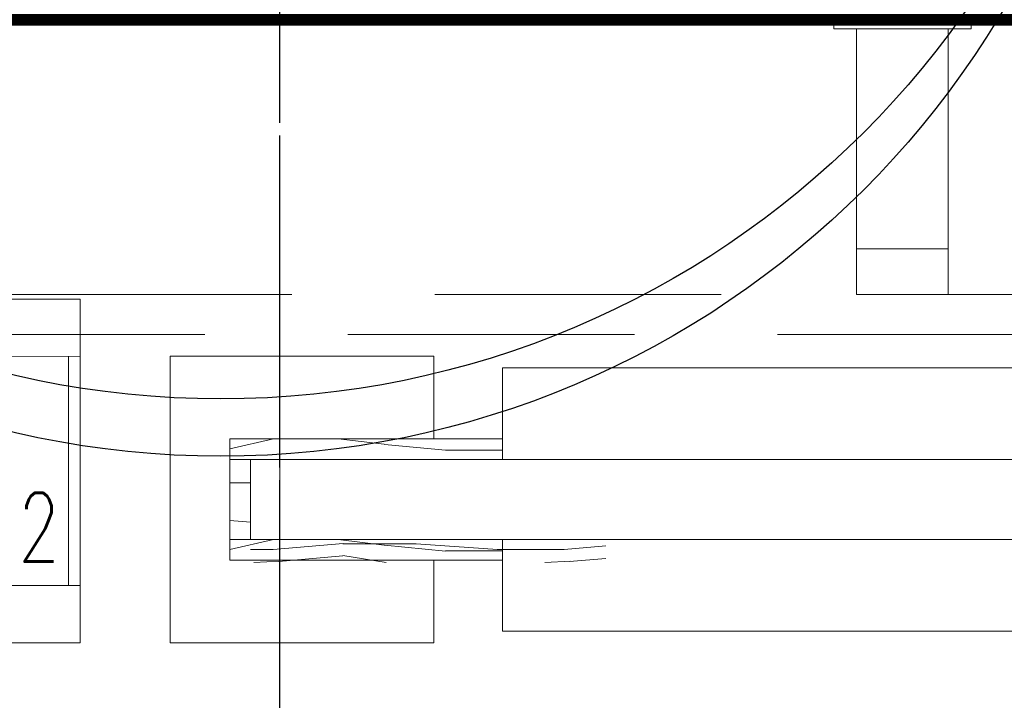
# Model space of a CAD drawing. Header units: millimetres. Extents: x 7483 to 13091, y 8111 to 13871.
# Tile 188 of 256: x 10193 to 10278, y 9161 to 9220. Entities that reach past the tile are written whole.
import ezdxf

# ---------------------------------------------------------------- set-up
doc = ezdxf.new("R2010")
doc.units = ezdxf.units.MM
for name, pattern in [('ACAD_ISO04W100', [30, 24, -3, 0, -3]), ('DASHED2', [0.375, 0.25, -0.125]), ('DGN_STYLE_2', [30.2, 18.12, -12.08]), ('KRESKAKROPKA2', [12.7, 6.35, -3.175, 0, -3.175])]:
    doc.linetypes.add(name, pattern=pattern)
doc.layers.add('a___wymiary', color=7, linetype='Continuous', lineweight=5, true_color=0x000000)
doc.layers.add('wymiary', color=7, linetype='Continuous', lineweight=5, true_color=0xb2b2b2)
for name, color, linetype, lineweight in [('A_zaluzje', 7, 'Continuous', 15), ('CZ-GR', 236, 'Continuous', 30), ('CZ-SR', 106, 'Continuous', 13), ('drzwi', 30, 'Continuous', 20), ('MEBLE PKN', 150, 'Continuous', 20), ('OSI', 64, 'KRESKAKROPKA2', 0)]:
    doc.layers.add(name, color=color, linetype=linetype, lineweight=lineweight)
doc.layers.add('AS_Siatki', color=72, linetype='Continuous')
doc.layers.add('konstrukcja poglądowo', color=7, linetype='Continuous', lineweight=5, true_color=0xb2b2b2, plot=False)
doc.layers.add('Powierzchnie', color=21, linetype='DGN_STYLE_2', lineweight=15, plot=False)
doc.styles.add('Arial', font='arial.ttf')
doc.styles.add('JACEK_07', font='simplex.shx', dxfattribs={"width": 0.7})
doc.dimstyles.new('wymiary agp1', dxfattribs={"dimtxt": 16, "dimasz": 5, "dimexe": 30, "dimexo": 60, "dimgap": 1.8, "dimtad": 1, "dimdec": 3, "dimrnd": 0.5, "dimdsep": 46, "dimtxsty": 'Arial', "dimblk": 'znacznik', "dimcen": 1.5, "dimse1": 1, "dimse2": 1, "dimclrd": 256, "dimazin": 0, "dimtfac": 1, "dimtdec": 3, "dimtmove": 1, "dimatfit": 3, "dimldrblk": 'znacznik', "dimfxl": 0, "dimlwd": -1, "dimarcsym": 0})

# ---------------------------------------------------------------- blocks, each defined once
blk = doc.blocks.new('gfhgfhhf')
at = {"layer": 'drzwi'}
blk.add_lwpolyline([(8209.944, 5156.151), (9892.067, 5156.151)], dxfattribs=at)
blk = doc.blocks.new('ghgfhgfhhaasdsd')
at = {"layer": 'A_zaluzje', "linetype": 'DASHED2', "ltscale": 100}
for p, q in [((-2252.385, 13066.37), (202.524, 13066.373)), ((202.524, 13062.873), (-2255.868, 13062.873))]:
    blk.add_line(p, q, dxfattribs=at)
for points in [[(-668.072, 13090.364), (-668.072, 13089.564), (-680.072, 13089.564), (-680.072, 13090.364), (-668.072, 13090.364)], [(-670.072, 13089.564), (-670.072, 13066.364), (-678.072, 13066.364)], [(-674.521, 13066.364), (-678.072, 13066.364), (-678.072, 13089.564)], [(-670.072, 13066.364), (-670.072, 13070.364), (-678.072, 13070.364), (-678.072, 13066.364), (-670.072, 13066.364), (-670.072, 13070.364)]]:
    blk.add_lwpolyline(points, dxfattribs=at)
blk = doc.blocks.new('*U1237')
h = blk.add_hatch()
h.set_pattern_fill('WOOD8', color=256, style=0)
h.set_pattern_definition([(349.6952, (13333.0222, 14240.3696), (152.4000244, -25.39986984), [2.839796, -281.140814]), (0, (13335.816, 14239.862), (25.4, 25.4), [2.794, -22.606]), (18.4349, (13338.61, 14239.8616), (50.800011, 25.3999594), [2.409647, -77.91219]), (172.875, (13340.8962, 14240.6236), (177.80000965, -25.39995636), [2.047824, -202.73353]), (174.8056, (13338.8642, 14240.8776), (254.00001702, -25.3998787), [2.80553, -277.746638]), (194.0362, (13336.07, 14241.1316), (-76.2000139, -25.3999507), [3.141802, -101.585065]), (9.4623, (13335.054, 14240.3696), (127.00001965, 25.3999527), [1.54503, -152.95715]), (353.6598, (13336.5782, 14240.6236), (-203.19998483, 25.4000401), [2.30007, -227.706707]), (185.7106, (13338.8642, 14240.3696), (-228.59998536, -25.4000334), [2.552675, -252.714176]), (168.6901, (13336.324, 14240.1156), (101.6000191, -25.3999399), [1.295146, -128.219937]), (354.8056, (13330.7362, 14240.1156), (-254.00001702, 25.3998787), [2.80553, -277.746638]), (348.6901, (13333.53, 14239.8616), (-101.6000191, 25.3999399), [2.590292, -126.92479]), (0, (13336.07, 14239.354), (25.4, 25.4), [3.048, -22.352]), (20.556, (13339.1182, 14239.3536), (127.00004685, 50.7998983), [2.170176, -214.847526]), (3.8141, (13341.1502, 14240.1156), (355.59998327, 25.40015555), [3.818458, -378.02726]), (354.8056, (13344.9602, 14240.3696), (-254.00001702, 25.3998787), [2.80553, -277.746638]), (0, (13347.754, 14240.116), (25.4, 25.4), [2.794, -22.606]), (5.1944, (13325.1482, 14240.1156), (254.00001702, 25.3998787), [2.80553, -277.746638]), (354.8056, (13327.9422, 14240.3696), (-254.00001702, 25.3998787), [2.80553, -277.746638]), (0, (13325.148, 14240.624), (25.4, 25.4), [1.524, -23.876]), (5.1944, (13326.6722, 14240.6236), (254.00001702, 25.3998787), [2.80553, -277.746638]), (0, (13329.466, 14240.878), (25.4, 25.4), [2.54, -22.86]), (10.3048, (13332.0062, 14240.8776), (-152.4000244, -25.39986984), [2.839796, -281.140814]), (5.1944, (13334.8002, 14241.3856), (254.00001702, 25.3998787), [2.80553, -277.746638]), (354.8056, (13337.5942, 14241.6396), (-254.00001702, 25.3998787), [2.80553, -277.746638]), (354.8056, (13340.3882, 14241.3856), (-254.00001702, 25.3998787), [2.80553, -277.746638]), (351.8699, (13343.1822, 14241.1316), (-152.3999943, 25.39998364), [3.592093, -176.01301]), (0, (13346.738, 14240.624), (25.4, 25.4), [3.81, -21.59]), (347.4712, (13345.7222, 14225.3836), (127.00000814, -25.3999899), [2.341753, -231.834665]), (354.2894, (13348.0082, 14224.8756), (-228.59998536, 25.4000334), [2.552675, -252.714176]), (8.1301, (13345.7222, 14225.3836), (152.3999943, 25.39998364), [1.79606, -177.809068]), (9.4623, (13347.5, 14225.6376), (127.00001965, 25.3999527), [3.090037, -151.412118]), (0, (13325.148, 14226.146), (25.4, 25.4), [3.048, -22.352]), (350.5377, (13328.196, 14226.1456), (-127.00001965, 25.3999527), [1.54503, -152.95715]), (201.8014, (13329.72, 14225.8916), (76.2000069, 25.3999977), [1.36784, -135.41535]), (192.9946, (13328.4502, 14225.3836), (228.6000195, 50.79993847), [3.388792, -335.489474]), (352.875, (13348.5162, 14225.3836), (-177.80000965, 25.39995636), [2.047824, -202.73353]), (7.125, (13348.5162, 14225.3836), (177.80000965, 25.39995636), [2.047824, -202.73353]), (0, (13325.148, 14225.638), (25.4, 25.4), [2.032, -23.368]), (194.0362, (13327.18, 14225.6376), (-76.2000139, -25.3999507), [2.094535, -102.632358]), (356.6335, (13330.7362, 14226.3996), (-406.39998278, 25.40027847), [4.325468, -428.220962]), (357.7094, (13335.0542, 14226.1456), (-609.60000328, 25.39989213), [6.35508, -629.152717]), (3.1798, (13341.4042, 14225.8916), (431.80001277, 25.39977248), [4.57906, -453.325967]), (9.4623, (13345.976, 14226.1456), (127.00001965, 25.3999527), [4.635068, -149.867112]), (10.3048, (13325.1482, 14223.8596), (-152.4000244, -25.39986984), [2.839796, -281.140814]), (15.9454, (13327.9422, 14224.3676), (-101.6000032, -25.3999972), [3.69829, -181.216503]), (0, (13331.498, 14225.384), (25.4, 25.4), [3.302, -22.098]), (351.8699, (13334.8002, 14225.3836), (-152.3999943, 25.39998364), [3.592093, -176.01301]), (3.5763, (13338.3562, 14224.8756), (381.00001662, 25.39976422), [4.071925, -403.121038]), (351.2538, (13342.4202, 14225.1296), (177.79998314, -25.4001066), [3.340837, -330.743992]), (345.9638, (13345.722, 14224.6216), (-76.2000139, 25.3999507), [3.141802, -101.585065]), (0, (13348.77, 14223.86), (25.4, 25.4), [1.778, -23.622]), (174.8056, (13330.7362, 14226.3996), (254.00001702, -25.3998787), [5.611038, -274.94113]), (355.2364, (13325.1482, 14227.9236), (-279.40002404, 25.39978493), [6.117133, -299.73938]), (0, (13331.244, 14227.416), (25.4, 25.4), [5.842, -19.558]), (4.0856, (13337.0862, 14227.4156), (330.20000378, 25.39990176), [7.13011, -349.375857]), (0, (13344.198, 14227.924), (25.4, 25.4), [6.35, -19.05]), (7.125, (13325.1482, 14222.5896), (177.80000965, 25.39995636), [6.143447, -198.637906]), (6.3402, (13331.2442, 14223.3516), (203.19998483, 25.4000401), [4.600143, -225.406636]), (357.5104, (13335.8162, 14223.8596), (-558.799986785, 25.40045378), [5.847512, -578.904405]), (353.4802, (13341.6582, 14223.6056), (-660.399994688, 76.19998794), [8.94786, -885.83902]), (3.0128, (13325.1482, 14239.0996), (457.2000003, 25.40010426), [4.83268, -478.43529]), (351.8699, (13329.9742, 14239.3536), (-152.3999943, 25.39998364), [5.388153, -174.216974]), (357.6141, (13335.3082, 14238.5916), (-584.200013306, 25.39956237), [6.101283, -604.027646]), (10.6197, (13341.4042, 14238.3376), (-279.39995948, -50.80020531), [4.134815, -409.347213]), (0, (13345.468, 14239.1), (25.4, 25.4), [5.08, -20.32]), (356.8202, (13325.1482, 14242.1476), (-431.80001277, 25.39977248), [4.57906, -453.325967]), (6.009, (13329.7202, 14241.8936), (-253.99999367, -25.39998266), [4.85267, -480.413644]), (6.7098, (13334.5462, 14242.4016), (-228.60002534, -25.39984458), [4.34777, -430.430178]), (354.2894, (13338.8642, 14242.9096), (-228.59998536, 25.4000334), [5.10535, -250.1615]), (347.9052, (13343.9442, 14242.4016), (-228.59996448, 50.80017103), [3.63672, -360.035932]), (9.4623, (13347.5, 14241.6396), (127.00001965, 25.3999527), [3.090037, -151.412118]), (3.8141, (13325.1482, 14237.3216), (355.59998327, 25.40015555), [3.818458, -378.02726]), (347.1957, (13328.9582, 14237.5756), (-330.19994531, 76.20018765), [5.730494, -567.319617]), (0, (13334.546, 14236.306), (25.4, 25.4), [6.35, -19.05]), (5.4403, (13340.8962, 14236.3056), (-279.40000793, -25.39983163), [5.35813, -530.455454]), (6.7098, (13346.2302, 14236.8136), (-228.60002534, -25.39984458), [4.34777, -430.430178]), (0, (13325.148, 14243.926), (25.4, 25.4), [4.318, -21.082]), (8.1301, (13329.4662, 14243.9256), (152.3999943, 25.39998364), [7.184212, -172.420915]), (357.6141, (13336.5782, 14244.9416), (-584.200013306, 25.39956237), [6.101283, -604.027646]), (354.4725, (13342.6742, 14244.6876), (533.400043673, -50.799628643), [7.91078, -783.167725]), (6.8428, (13325.1482, 14220.8116), (-431.799983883, -50.800203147), [6.395568, -633.1601]), (0, (13331.498, 14221.574), (25.4, 25.4), [7.112, -18.288]), (356.3478, (13338.6102, 14221.5736), (-787.400023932, 50.799677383), [11.962282, -1184.26715]), (0, (13325.148, 14229.702), (25.4, 25.4), [6.096, -19.304]), (4.7636, (13331.2442, 14229.7016), (279.40002404, 25.39978493), [6.117133, -299.73938]), (358.1524, (13337.3402, 14230.2096), (-762.000011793, 25.39985623), [7.87809, -779.931486]), (357.2737, (13345.2142, 14229.9556), (-508.00000749, 25.39989885), [5.340045, -528.664373]), (354.8056, (13325.1482, 14233.7656), (-254.00001702, 25.3998787), [5.611038, -274.94113]), (0, (13330.736, 14233.258), (25.4, 25.4), [8.128, -17.272]), (1.9092, (13338.8642, 14233.2576), (736.599975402, 25.400615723), [7.624242, -754.798973]), (3.5763, (13346.4842, 14233.5116), (381.00001662, 25.39976422), [4.071925, -403.121038])])
h.paths.add_polyline_path([(137, -7.2), (137, -9), (160.8, -9), (160.8, -7.2)])
h = blk.add_hatch()
h.set_pattern_fill('WOOD8', color=256, style=0)
h.set_pattern_definition([(349.6952, (13333.3222, 14240.5696), (152.4000244, -25.39986984), [2.839796, -281.140814]), (0, (13336.116, 14240.062), (25.4, 25.4), [2.794, -22.606]), (18.4349, (13338.91, 14240.0616), (50.800011, 25.3999594), [2.409647, -77.91219]), (172.875, (13341.1962, 14240.8236), (177.80000965, -25.39995636), [2.047824, -202.73353]), (174.8056, (13339.1642, 14241.0776), (254.00001702, -25.3998787), [2.80553, -277.746638]), (194.0362, (13336.37, 14241.3316), (-76.2000139, -25.3999507), [3.141802, -101.585065]), (9.4623, (13335.354, 14240.5696), (127.00001965, 25.3999527), [1.54503, -152.95715]), (353.6598, (13336.8782, 14240.8236), (-203.19998483, 25.4000401), [2.30007, -227.706707]), (185.7106, (13339.1642, 14240.5696), (-228.59998536, -25.4000334), [2.552675, -252.714176]), (168.6901, (13336.624, 14240.3156), (101.6000191, -25.3999399), [1.295146, -128.219937]), (354.8056, (13331.0362, 14240.3156), (-254.00001702, 25.3998787), [2.80553, -277.746638]), (348.6901, (13333.83, 14240.0616), (-101.6000191, 25.3999399), [2.590292, -126.92479]), (0, (13336.37, 14239.554), (25.4, 25.4), [3.048, -22.352]), (20.556, (13339.4182, 14239.5536), (127.00004685, 50.7998983), [2.170176, -214.847526]), (3.8141, (13341.4502, 14240.3156), (355.59998327, 25.40015555), [3.818458, -378.02726]), (354.8056, (13345.2602, 14240.5696), (-254.00001702, 25.3998787), [2.80553, -277.746638]), (0, (13348.054, 14240.316), (25.4, 25.4), [2.794, -22.606]), (5.1944, (13325.4482, 14240.3156), (254.00001702, 25.3998787), [2.80553, -277.746638]), (354.8056, (13328.2422, 14240.5696), (-254.00001702, 25.3998787), [2.80553, -277.746638]), (0, (13325.448, 14240.824), (25.4, 25.4), [1.524, -23.876]), (5.1944, (13326.9722, 14240.8236), (254.00001702, 25.3998787), [2.80553, -277.746638]), (0, (13329.766, 14241.078), (25.4, 25.4), [2.54, -22.86]), (10.3048, (13332.3062, 14241.0776), (-152.4000244, -25.39986984), [2.839796, -281.140814]), (5.1944, (13335.1002, 14241.5856), (254.00001702, 25.3998787), [2.80553, -277.746638]), (354.8056, (13337.8942, 14241.8396), (-254.00001702, 25.3998787), [2.80553, -277.746638]), (354.8056, (13340.6882, 14241.5856), (-254.00001702, 25.3998787), [2.80553, -277.746638]), (351.8699, (13343.4822, 14241.3316), (-152.3999943, 25.39998364), [3.592093, -176.01301]), (0, (13347.038, 14240.824), (25.4, 25.4), [3.81, -21.59]), (347.4712, (13346.0222, 14225.5836), (127.00000814, -25.3999899), [2.341753, -231.834665]), (354.2894, (13348.3082, 14225.0756), (-228.59998536, 25.4000334), [2.552675, -252.714176]), (8.1301, (13346.0222, 14225.5836), (152.3999943, 25.39998364), [1.79606, -177.809068]), (9.4623, (13347.8, 14225.8376), (127.00001965, 25.3999527), [3.090037, -151.412118]), (0, (13325.448, 14226.346), (25.4, 25.4), [3.048, -22.352]), (350.5377, (13328.496, 14226.3456), (-127.00001965, 25.3999527), [1.54503, -152.95715]), (201.8014, (13330.02, 14226.0916), (76.2000069, 25.3999977), [1.36784, -135.41535]), (192.9946, (13328.7502, 14225.5836), (228.6000195, 50.79993847), [3.388792, -335.489474]), (352.875, (13348.8162, 14225.5836), (-177.80000965, 25.39995636), [2.047824, -202.73353]), (7.125, (13348.8162, 14225.5836), (177.80000965, 25.39995636), [2.047824, -202.73353]), (0, (13325.448, 14225.838), (25.4, 25.4), [2.032, -23.368]), (194.0362, (13327.48, 14225.8376), (-76.2000139, -25.3999507), [2.094535, -102.632358]), (356.6335, (13331.0362, 14226.5996), (-406.39998278, 25.40027847), [4.325468, -428.220962]), (357.7094, (13335.3542, 14226.3456), (-609.60000328, 25.39989213), [6.35508, -629.152717]), (3.1798, (13341.7042, 14226.0916), (431.80001277, 25.39977248), [4.57906, -453.325967]), (9.4623, (13346.276, 14226.3456), (127.00001965, 25.3999527), [4.635068, -149.867112]), (10.3048, (13325.4482, 14224.0596), (-152.4000244, -25.39986984), [2.839796, -281.140814]), (15.9454, (13328.2422, 14224.5676), (-101.6000032, -25.3999972), [3.69829, -181.216503]), (0, (13331.798, 14225.584), (25.4, 25.4), [3.302, -22.098]), (351.8699, (13335.1002, 14225.5836), (-152.3999943, 25.39998364), [3.592093, -176.01301]), (3.5763, (13338.6562, 14225.0756), (381.00001662, 25.39976422), [4.071925, -403.121038]), (351.2538, (13342.7202, 14225.3296), (177.79998314, -25.4001066), [3.340837, -330.743992]), (345.9638, (13346.022, 14224.8216), (-76.2000139, 25.3999507), [3.141802, -101.585065]), (0, (13349.07, 14224.06), (25.4, 25.4), [1.778, -23.622]), (174.8056, (13331.0362, 14226.5996), (254.00001702, -25.3998787), [5.611038, -274.94113]), (355.2364, (13325.4482, 14228.1236), (-279.40002404, 25.39978493), [6.117133, -299.73938]), (0, (13331.544, 14227.616), (25.4, 25.4), [5.842, -19.558]), (4.0856, (13337.3862, 14227.6156), (330.20000378, 25.39990176), [7.13011, -349.375857]), (0, (13344.498, 14228.124), (25.4, 25.4), [6.35, -19.05]), (7.125, (13325.4482, 14222.7896), (177.80000965, 25.39995636), [6.143447, -198.637906]), (6.3402, (13331.5442, 14223.5516), (203.19998483, 25.4000401), [4.600143, -225.406636]), (357.5104, (13336.1162, 14224.0596), (-558.799986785, 25.40045378), [5.847512, -578.904405]), (353.4802, (13341.9582, 14223.8056), (-660.399994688, 76.19998794), [8.94786, -885.83902]), (3.0128, (13325.4482, 14239.2996), (457.2000003, 25.40010426), [4.83268, -478.43529]), (351.8699, (13330.2742, 14239.5536), (-152.3999943, 25.39998364), [5.388153, -174.216974]), (357.6141, (13335.6082, 14238.7916), (-584.200013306, 25.39956237), [6.101283, -604.027646]), (10.6197, (13341.7042, 14238.5376), (-279.39995948, -50.80020531), [4.134815, -409.347213]), (0, (13345.768, 14239.3), (25.4, 25.4), [5.08, -20.32]), (356.8202, (13325.4482, 14242.3476), (-431.80001277, 25.39977248), [4.57906, -453.325967]), (6.009, (13330.0202, 14242.0936), (-253.99999367, -25.39998266), [4.85267, -480.413644]), (6.7098, (13334.8462, 14242.6016), (-228.60002534, -25.39984458), [4.34777, -430.430178]), (354.2894, (13339.1642, 14243.1096), (-228.59998536, 25.4000334), [5.10535, -250.1615]), (347.9052, (13344.2442, 14242.6016), (-228.59996448, 50.80017103), [3.63672, -360.035932]), (9.4623, (13347.8, 14241.8396), (127.00001965, 25.3999527), [3.090037, -151.412118]), (3.8141, (13325.4482, 14237.5216), (355.59998327, 25.40015555), [3.818458, -378.02726]), (347.1957, (13329.2582, 14237.7756), (-330.19994531, 76.20018765), [5.730494, -567.319617]), (0, (13334.846, 14236.506), (25.4, 25.4), [6.35, -19.05]), (5.4403, (13341.1962, 14236.5056), (-279.40000793, -25.39983163), [5.35813, -530.455454]), (6.7098, (13346.5302, 14237.0136), (-228.60002534, -25.39984458), [4.34777, -430.430178]), (0, (13325.448, 14244.126), (25.4, 25.4), [4.318, -21.082]), (8.1301, (13329.7662, 14244.1256), (152.3999943, 25.39998364), [7.184212, -172.420915]), (357.6141, (13336.8782, 14245.1416), (-584.200013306, 25.39956237), [6.101283, -604.027646]), (354.4725, (13342.9742, 14244.8876), (533.400043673, -50.799628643), [7.91078, -783.167725]), (6.8428, (13325.4482, 14221.0116), (-431.799983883, -50.800203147), [6.395568, -633.1601]), (0, (13331.798, 14221.774), (25.4, 25.4), [7.112, -18.288]), (356.3478, (13338.9102, 14221.7736), (-787.400023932, 50.799677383), [11.962282, -1184.26715]), (0, (13325.448, 14229.902), (25.4, 25.4), [6.096, -19.304]), (4.7636, (13331.5442, 14229.9016), (279.40002404, 25.39978493), [6.117133, -299.73938]), (358.1524, (13337.6402, 14230.4096), (-762.000011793, 25.39985623), [7.87809, -779.931486]), (357.2737, (13345.5142, 14230.1556), (-508.00000749, 25.39989885), [5.340045, -528.664373]), (354.8056, (13325.4482, 14233.9656), (-254.00001702, 25.3998787), [5.611038, -274.94113]), (0, (13331.036, 14233.458), (25.4, 25.4), [8.128, -17.272]), (1.9092, (13339.1642, 14233.4576), (736.599975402, 25.400615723), [7.624242, -754.798973]), (3.5763, (13346.7842, 14233.7116), (381.00001662, 25.39976422), [4.071925, -403.121038])])
h.paths.add_polyline_path([(159, -16), (159, -9), (160.8, -9), (160.8, -16)])
h = blk.add_hatch()
h.set_pattern_fill('WOOD8', color=256, style=0)
h.set_pattern_definition([(349.6952, (13332.3222, 14240.5696), (152.4000244, -25.39986984), [2.839796, -281.140814]), (0, (13335.116, 14240.062), (25.4, 25.4), [2.794, -22.606]), (18.4349, (13337.91, 14240.0616), (50.800011, 25.3999594), [2.409647, -77.91219]), (172.875, (13340.1962, 14240.8236), (177.80000965, -25.39995636), [2.047824, -202.73353]), (174.8056, (13338.1642, 14241.0776), (254.00001702, -25.3998787), [2.80553, -277.746638]), (194.0362, (13335.37, 14241.3316), (-76.2000139, -25.3999507), [3.141802, -101.585065]), (9.4623, (13334.354, 14240.5696), (127.00001965, 25.3999527), [1.54503, -152.95715]), (353.6598, (13335.8782, 14240.8236), (-203.19998483, 25.4000401), [2.30007, -227.706707]), (185.7106, (13338.1642, 14240.5696), (-228.59998536, -25.4000334), [2.552675, -252.714176]), (168.6901, (13335.624, 14240.3156), (101.6000191, -25.3999399), [1.295146, -128.219937]), (354.8056, (13330.0362, 14240.3156), (-254.00001702, 25.3998787), [2.80553, -277.746638]), (348.6901, (13332.83, 14240.0616), (-101.6000191, 25.3999399), [2.590292, -126.92479]), (0, (13335.37, 14239.554), (25.4, 25.4), [3.048, -22.352]), (20.556, (13338.4182, 14239.5536), (127.00004685, 50.7998983), [2.170176, -214.847526]), (3.8141, (13340.4502, 14240.3156), (355.59998327, 25.40015555), [3.818458, -378.02726]), (354.8056, (13344.2602, 14240.5696), (-254.00001702, 25.3998787), [2.80553, -277.746638]), (0, (13347.054, 14240.316), (25.4, 25.4), [2.794, -22.606]), (5.1944, (13324.4482, 14240.3156), (254.00001702, 25.3998787), [2.80553, -277.746638]), (354.8056, (13327.2422, 14240.5696), (-254.00001702, 25.3998787), [2.80553, -277.746638]), (0, (13324.448, 14240.824), (25.4, 25.4), [1.524, -23.876]), (5.1944, (13325.9722, 14240.8236), (254.00001702, 25.3998787), [2.80553, -277.746638]), (0, (13328.766, 14241.078), (25.4, 25.4), [2.54, -22.86]), (10.3048, (13331.3062, 14241.0776), (-152.4000244, -25.39986984), [2.839796, -281.140814]), (5.1944, (13334.1002, 14241.5856), (254.00001702, 25.3998787), [2.80553, -277.746638]), (354.8056, (13336.8942, 14241.8396), (-254.00001702, 25.3998787), [2.80553, -277.746638]), (354.8056, (13339.6882, 14241.5856), (-254.00001702, 25.3998787), [2.80553, -277.746638]), (351.8699, (13342.4822, 14241.3316), (-152.3999943, 25.39998364), [3.592093, -176.01301]), (0, (13346.038, 14240.824), (25.4, 25.4), [3.81, -21.59]), (347.4712, (13345.0222, 14225.5836), (127.00000814, -25.3999899), [2.341753, -231.834665]), (354.2894, (13347.3082, 14225.0756), (-228.59998536, 25.4000334), [2.552675, -252.714176]), (8.1301, (13345.0222, 14225.5836), (152.3999943, 25.39998364), [1.79606, -177.809068]), (9.4623, (13346.8, 14225.8376), (127.00001965, 25.3999527), [3.090037, -151.412118]), (0, (13324.448, 14226.346), (25.4, 25.4), [3.048, -22.352]), (350.5377, (13327.496, 14226.3456), (-127.00001965, 25.3999527), [1.54503, -152.95715]), (201.8014, (13329.02, 14226.0916), (76.2000069, 25.3999977), [1.36784, -135.41535]), (192.9946, (13327.7502, 14225.5836), (228.6000195, 50.79993847), [3.388792, -335.489474]), (352.875, (13347.8162, 14225.5836), (-177.80000965, 25.39995636), [2.047824, -202.73353]), (7.125, (13347.8162, 14225.5836), (177.80000965, 25.39995636), [2.047824, -202.73353]), (0, (13324.448, 14225.838), (25.4, 25.4), [2.032, -23.368]), (194.0362, (13326.48, 14225.8376), (-76.2000139, -25.3999507), [2.094535, -102.632358]), (356.6335, (13330.0362, 14226.5996), (-406.39998278, 25.40027847), [4.325468, -428.220962]), (357.7094, (13334.3542, 14226.3456), (-609.60000328, 25.39989213), [6.35508, -629.152717]), (3.1798, (13340.7042, 14226.0916), (431.80001277, 25.39977248), [4.57906, -453.325967]), (9.4623, (13345.276, 14226.3456), (127.00001965, 25.3999527), [4.635068, -149.867112]), (10.3048, (13324.4482, 14224.0596), (-152.4000244, -25.39986984), [2.839796, -281.140814]), (15.9454, (13327.2422, 14224.5676), (-101.6000032, -25.3999972), [3.69829, -181.216503]), (0, (13330.798, 14225.584), (25.4, 25.4), [3.302, -22.098]), (351.8699, (13334.1002, 14225.5836), (-152.3999943, 25.39998364), [3.592093, -176.01301]), (3.5763, (13337.6562, 14225.0756), (381.00001662, 25.39976422), [4.071925, -403.121038]), (351.2538, (13341.7202, 14225.3296), (177.79998314, -25.4001066), [3.340837, -330.743992]), (345.9638, (13345.022, 14224.8216), (-76.2000139, 25.3999507), [3.141802, -101.585065]), (0, (13348.07, 14224.06), (25.4, 25.4), [1.778, -23.622]), (174.8056, (13330.0362, 14226.5996), (254.00001702, -25.3998787), [5.611038, -274.94113]), (355.2364, (13324.4482, 14228.1236), (-279.40002404, 25.39978493), [6.117133, -299.73938]), (0, (13330.544, 14227.616), (25.4, 25.4), [5.842, -19.558]), (4.0856, (13336.3862, 14227.6156), (330.20000378, 25.39990176), [7.13011, -349.375857]), (0, (13343.498, 14228.124), (25.4, 25.4), [6.35, -19.05]), (7.125, (13324.4482, 14222.7896), (177.80000965, 25.39995636), [6.143447, -198.637906]), (6.3402, (13330.5442, 14223.5516), (203.19998483, 25.4000401), [4.600143, -225.406636]), (357.5104, (13335.1162, 14224.0596), (-558.799986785, 25.40045378), [5.847512, -578.904405]), (353.4802, (13340.9582, 14223.8056), (-660.399994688, 76.19998794), [8.94786, -885.83902]), (3.0128, (13324.4482, 14239.2996), (457.2000003, 25.40010426), [4.83268, -478.43529]), (351.8699, (13329.2742, 14239.5536), (-152.3999943, 25.39998364), [5.388153, -174.216974]), (357.6141, (13334.6082, 14238.7916), (-584.200013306, 25.39956237), [6.101283, -604.027646]), (10.6197, (13340.7042, 14238.5376), (-279.39995948, -50.80020531), [4.134815, -409.347213]), (0, (13344.768, 14239.3), (25.4, 25.4), [5.08, -20.32]), (356.8202, (13324.4482, 14242.3476), (-431.80001277, 25.39977248), [4.57906, -453.325967]), (6.009, (13329.0202, 14242.0936), (-253.99999367, -25.39998266), [4.85267, -480.413644]), (6.7098, (13333.8462, 14242.6016), (-228.60002534, -25.39984458), [4.34777, -430.430178]), (354.2894, (13338.1642, 14243.1096), (-228.59998536, 25.4000334), [5.10535, -250.1615]), (347.9052, (13343.2442, 14242.6016), (-228.59996448, 50.80017103), [3.63672, -360.035932]), (9.4623, (13346.8, 14241.8396), (127.00001965, 25.3999527), [3.090037, -151.412118]), (3.8141, (13324.4482, 14237.5216), (355.59998327, 25.40015555), [3.818458, -378.02726]), (347.1957, (13328.2582, 14237.7756), (-330.19994531, 76.20018765), [5.730494, -567.319617]), (0, (13333.846, 14236.506), (25.4, 25.4), [6.35, -19.05]), (5.4403, (13340.1962, 14236.5056), (-279.40000793, -25.39983163), [5.35813, -530.455454]), (6.7098, (13345.5302, 14237.0136), (-228.60002534, -25.39984458), [4.34777, -430.430178]), (0, (13324.448, 14244.126), (25.4, 25.4), [4.318, -21.082]), (8.1301, (13328.7662, 14244.1256), (152.3999943, 25.39998364), [7.184212, -172.420915]), (357.6141, (13335.8782, 14245.1416), (-584.200013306, 25.39956237), [6.101283, -604.027646]), (354.4725, (13341.9742, 14244.8876), (533.400043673, -50.799628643), [7.91078, -783.167725]), (6.8428, (13324.4482, 14221.0116), (-431.799983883, -50.800203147), [6.395568, -633.1601]), (0, (13330.798, 14221.774), (25.4, 25.4), [7.112, -18.288]), (356.3478, (13337.9102, 14221.7736), (-787.400023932, 50.799677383), [11.962282, -1184.26715]), (0, (13324.448, 14229.902), (25.4, 25.4), [6.096, -19.304]), (4.7636, (13330.5442, 14229.9016), (279.40002404, 25.39978493), [6.117133, -299.73938]), (358.1524, (13336.6402, 14230.4096), (-762.000011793, 25.39985623), [7.87809, -779.931486]), (357.2737, (13344.5142, 14230.1556), (-508.00000749, 25.39989885), [5.340045, -528.664373]), (354.8056, (13324.4482, 14233.9656), (-254.00001702, 25.3998787), [5.611038, -274.94113]), (0, (13330.036, 14233.458), (25.4, 25.4), [8.128, -17.272]), (1.9092, (13338.1642, 14233.4576), (736.599975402, 25.400615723), [7.624242, -754.798973]), (3.5763, (13345.7842, 14233.7116), (381.00001662, 25.39976422), [4.071925, -403.121038])])
h.paths.add_polyline_path([(159, -16), (128, -16), (128, -18), (159, -18)])
h = blk.add_hatch()
h.set_pattern_fill('WOOD8', color=256, style=0)
h.set_pattern_definition([(349.6952, (13333.0222, 14231.5696), (152.4000244, -25.39986984), [2.839796, -281.140814]), (0, (13335.816, 14231.062), (25.4, 25.4), [2.794, -22.606]), (18.4349, (13338.61, 14231.0616), (50.800011, 25.3999594), [2.409647, -77.91219]), (172.875, (13340.8962, 14231.8236), (177.80000965, -25.39995636), [2.047824, -202.73353]), (174.8056, (13338.8642, 14232.0776), (254.00001702, -25.3998787), [2.80553, -277.746638]), (194.0362, (13336.07, 14232.3316), (-76.2000139, -25.3999507), [3.141802, -101.585065]), (9.4623, (13335.054, 14231.5696), (127.00001965, 25.3999527), [1.54503, -152.95715]), (353.6598, (13336.5782, 14231.8236), (-203.19998483, 25.4000401), [2.30007, -227.706707]), (185.7106, (13338.8642, 14231.5696), (-228.59998536, -25.4000334), [2.552675, -252.714176]), (168.6901, (13336.324, 14231.3156), (101.6000191, -25.3999399), [1.295146, -128.219937]), (354.8056, (13330.7362, 14231.3156), (-254.00001702, 25.3998787), [2.80553, -277.746638]), (348.6901, (13333.53, 14231.0616), (-101.6000191, 25.3999399), [2.590292, -126.92479]), (0, (13336.07, 14230.554), (25.4, 25.4), [3.048, -22.352]), (20.556, (13339.1182, 14230.5536), (127.00004685, 50.7998983), [2.170176, -214.847526]), (3.8141, (13341.1502, 14231.3156), (355.59998327, 25.40015555), [3.818458, -378.02726]), (354.8056, (13344.9602, 14231.5696), (-254.00001702, 25.3998787), [2.80553, -277.746638]), (0, (13347.754, 14231.316), (25.4, 25.4), [2.794, -22.606]), (5.1944, (13325.1482, 14231.3156), (254.00001702, 25.3998787), [2.80553, -277.746638]), (354.8056, (13327.9422, 14231.5696), (-254.00001702, 25.3998787), [2.80553, -277.746638]), (0, (13325.148, 14231.824), (25.4, 25.4), [1.524, -23.876]), (5.1944, (13326.6722, 14231.8236), (254.00001702, 25.3998787), [2.80553, -277.746638]), (0, (13329.466, 14232.078), (25.4, 25.4), [2.54, -22.86]), (10.3048, (13332.0062, 14232.0776), (-152.4000244, -25.39986984), [2.839796, -281.140814]), (5.1944, (13334.8002, 14232.5856), (254.00001702, 25.3998787), [2.80553, -277.746638]), (354.8056, (13337.5942, 14232.8396), (-254.00001702, 25.3998787), [2.80553, -277.746638]), (354.8056, (13340.3882, 14232.5856), (-254.00001702, 25.3998787), [2.80553, -277.746638]), (351.8699, (13343.1822, 14232.3316), (-152.3999943, 25.39998364), [3.592093, -176.01301]), (0, (13346.738, 14231.824), (25.4, 25.4), [3.81, -21.59]), (347.4712, (13345.7222, 14216.5836), (127.00000814, -25.3999899), [2.341753, -231.834665]), (354.2894, (13348.0082, 14216.0756), (-228.59998536, 25.4000334), [2.552675, -252.714176]), (8.1301, (13345.7222, 14216.5836), (152.3999943, 25.39998364), [1.79606, -177.809068]), (9.4623, (13347.5, 14216.8376), (127.00001965, 25.3999527), [3.090037, -151.412118]), (0, (13325.148, 14217.346), (25.4, 25.4), [3.048, -22.352]), (350.5377, (13328.196, 14217.3456), (-127.00001965, 25.3999527), [1.54503, -152.95715]), (201.8014, (13329.72, 14217.0916), (76.2000069, 25.3999977), [1.36784, -135.41535]), (192.9946, (13328.4502, 14216.5836), (228.6000195, 50.79993847), [3.388792, -335.489474]), (352.875, (13348.5162, 14216.5836), (-177.80000965, 25.39995636), [2.047824, -202.73353]), (7.125, (13348.5162, 14216.5836), (177.80000965, 25.39995636), [2.047824, -202.73353]), (0, (13325.148, 14216.838), (25.4, 25.4), [2.032, -23.368]), (194.0362, (13327.18, 14216.8376), (-76.2000139, -25.3999507), [2.094535, -102.632358]), (356.6335, (13330.7362, 14217.5996), (-406.39998278, 25.40027847), [4.325468, -428.220962]), (357.7094, (13335.0542, 14217.3456), (-609.60000328, 25.39989213), [6.35508, -629.152717]), (3.1798, (13341.4042, 14217.0916), (431.80001277, 25.39977248), [4.57906, -453.325967]), (9.4623, (13345.976, 14217.3456), (127.00001965, 25.3999527), [4.635068, -149.867112]), (10.3048, (13325.1482, 14215.0596), (-152.4000244, -25.39986984), [2.839796, -281.140814]), (15.9454, (13327.9422, 14215.5676), (-101.6000032, -25.3999972), [3.69829, -181.216503]), (0, (13331.498, 14216.584), (25.4, 25.4), [3.302, -22.098]), (351.8699, (13334.8002, 14216.5836), (-152.3999943, 25.39998364), [3.592093, -176.01301]), (3.5763, (13338.3562, 14216.0756), (381.00001662, 25.39976422), [4.071925, -403.121038]), (351.2538, (13342.4202, 14216.3296), (177.79998314, -25.4001066), [3.340837, -330.743992]), (345.9638, (13345.722, 14215.8216), (-76.2000139, 25.3999507), [3.141802, -101.585065]), (0, (13348.77, 14215.06), (25.4, 25.4), [1.778, -23.622]), (174.8056, (13330.7362, 14217.5996), (254.00001702, -25.3998787), [5.611038, -274.94113]), (355.2364, (13325.1482, 14219.1236), (-279.40002404, 25.39978493), [6.117133, -299.73938]), (0, (13331.244, 14218.616), (25.4, 25.4), [5.842, -19.558]), (4.0856, (13337.0862, 14218.6156), (330.20000378, 25.39990176), [7.13011, -349.375857]), (0, (13344.198, 14219.124), (25.4, 25.4), [6.35, -19.05]), (7.125, (13325.1482, 14213.7896), (177.80000965, 25.39995636), [6.143447, -198.637906]), (6.3402, (13331.2442, 14214.5516), (203.19998483, 25.4000401), [4.600143, -225.406636]), (357.5104, (13335.8162, 14215.0596), (-558.799986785, 25.40045378), [5.847512, -578.904405]), (353.4802, (13341.6582, 14214.8056), (-660.399994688, 76.19998794), [8.94786, -885.83902]), (3.0128, (13325.1482, 14230.2996), (457.2000003, 25.40010426), [4.83268, -478.43529]), (351.8699, (13329.9742, 14230.5536), (-152.3999943, 25.39998364), [5.388153, -174.216974]), (357.6141, (13335.3082, 14229.7916), (-584.200013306, 25.39956237), [6.101283, -604.027646]), (10.6197, (13341.4042, 14229.5376), (-279.39995948, -50.80020531), [4.134815, -409.347213]), (0, (13345.468, 14230.3), (25.4, 25.4), [5.08, -20.32]), (356.8202, (13325.1482, 14233.3476), (-431.80001277, 25.39977248), [4.57906, -453.325967]), (6.009, (13329.7202, 14233.0936), (-253.99999367, -25.39998266), [4.85267, -480.413644]), (6.7098, (13334.5462, 14233.6016), (-228.60002534, -25.39984458), [4.34777, -430.430178]), (354.2894, (13338.8642, 14234.1096), (-228.59998536, 25.4000334), [5.10535, -250.1615]), (347.9052, (13343.9442, 14233.6016), (-228.59996448, 50.80017103), [3.63672, -360.035932]), (9.4623, (13347.5, 14232.8396), (127.00001965, 25.3999527), [3.090037, -151.412118]), (3.8141, (13325.1482, 14228.5216), (355.59998327, 25.40015555), [3.818458, -378.02726]), (347.1957, (13328.9582, 14228.7756), (-330.19994531, 76.20018765), [5.730494, -567.319617]), (0, (13334.546, 14227.506), (25.4, 25.4), [6.35, -19.05]), (5.4403, (13340.8962, 14227.5056), (-279.40000793, -25.39983163), [5.35813, -530.455454]), (6.7098, (13346.2302, 14228.0136), (-228.60002534, -25.39984458), [4.34777, -430.430178]), (0, (13325.148, 14235.126), (25.4, 25.4), [4.318, -21.082]), (8.1301, (13329.4662, 14235.1256), (152.3999943, 25.39998364), [7.184212, -172.420915]), (357.6141, (13336.5782, 14236.1416), (-584.200013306, 25.39956237), [6.101283, -604.027646]), (354.4725, (13342.6742, 14235.8876), (533.400043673, -50.799628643), [7.91078, -783.167725]), (6.8428, (13325.1482, 14212.0116), (-431.799983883, -50.800203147), [6.395568, -633.1601]), (0, (13331.498, 14212.774), (25.4, 25.4), [7.112, -18.288]), (356.3478, (13338.6102, 14212.7736), (-787.400023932, 50.799677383), [11.962282, -1184.26715]), (0, (13325.148, 14220.902), (25.4, 25.4), [6.096, -19.304]), (4.7636, (13331.2442, 14220.9016), (279.40002404, 25.39978493), [6.117133, -299.73938]), (358.1524, (13337.3402, 14221.4096), (-762.000011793, 25.39985623), [7.87809, -779.931486]), (357.2737, (13345.2142, 14221.1556), (-508.00000749, 25.39989885), [5.340045, -528.664373]), (354.8056, (13325.1482, 14224.9656), (-254.00001702, 25.3998787), [5.611038, -274.94113]), (0, (13330.736, 14224.458), (25.4, 25.4), [8.128, -17.272]), (1.9092, (13338.8642, 14224.4576), (736.599975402, 25.400615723), [7.624242, -754.798973]), (3.5763, (13346.4842, 14224.7116), (381.00001662, 25.39976422), [4.071925, -403.121038])])
h.paths.add_polyline_path([(137, -16), (137, -17.8), (160.8, -17.8), (160.8, -16)])
for points in [[(143, -7.2), (143, 0), (166, 0), (166, -25), (143, -25), (143, -17.8)], [(7, -1), (7, -9), (137, -9), (137, -1), (7, -1)], [(160.8, -7.2), (137, -7.2), (137, -9), (160.8, -9), (160.8, -7.2)], [(7, -9), (7, -16), (159, -16), (159, -9), (7, -9)], [(7, -16), (7, -24), (137, -24), (137, -16), (7, -16)], [(160.8, -16), (137, -16), (137, -17.8), (160.8, -17.8), (160.8, -16)]]:
    blk.add_lwpolyline(points)
blk.add_lwpolyline([(160.8, -16), (159, -16), (159, -9), (160.8, -9)], close=True)
blk = doc.blocks.new('kzew 2')
h = blk.add_hatch()
h.set_pattern_fill('ANSI31', color=256, scale=3, angle=225, style=0)
h.set_pattern_definition([(270, (12997.593, -5345.805), (9.525, -2e-15), [])])
h.paths.add_polyline_path([(5347.925, 851.842), (5460.925, 851.842), (5460.925, 871.842), (5347.925, 871.842)])
for p, q in [((5347.925, 876.842), (5460.925, 876.842)), ((5460.925, 846.842), (5460.925, 876.842)), ((5347.925, 871.842), (5460.925, 871.842)), ((5347.925, 851.842), (5460.925, 851.842)), ((5347.925, 846.842), (5460.925, 846.842))]:
    blk.add_line(p, q)
at = {"color": 242, "insert": (5448.32, 856.931, 0), "char_height": 6, "width": 78.7969, "attachment_point": 5, "style": 'JACEK_07'}
blk.add_mtext('KZEW 2', dxfattribs=at)
blk = doc.blocks.new('*U1238')
at = {"linetype": 'Continuous'}
blk.add_blockref('kzew 2', (-5347.925, -876.842), dxfattribs=at)
blk = doc.blocks.new('znacznik')
at = {"layer": 'a___wymiary'}
for p, q in [((0, 1.394), (0, -1.394)), ((1.394, 0), (-1.394, 0))]:
    blk.add_line(p, q, dxfattribs=at)
at = {"layer": 'a___wymiary', "const_width": 0.2}
blk.add_lwpolyline([(0.876, 0.876), (-0.876, -0.876)], dxfattribs=at)
blk = doc.blocks.new('*D1303')
at = {"layer": 'Defpoints', "color": 0, "transparency": 16777216}
for p in [(8555.286, 11469.362), (10277.023, 11469.362), (8692.028, 9219.562)]:
    blk.add_point(p, dxfattribs=at)
at = {"layer": 'wymiary', "color": 253, "true_color": 0x999999, "transparency": 16777216}
blk.add_line((8555.286, 9224.562), (8555.286, 11464.362), dxfattribs=at)
at = {"layer": 'wymiary', "color": 253, "true_color": 0x999999, "transparency": 16777216, "xscale": 5, "yscale": 5, "zscale": 5}
for p, rotation in [((8555.286, 11469.362), 90), ((8555.286, 9219.562), 270)]:
    blk.add_blockref('znacznik', p, dxfattribs=dict(at, rotation=rotation))
at = {"layer": 'wymiary', "color": 18, "true_color": 0x000000, "transparency": 16777216, "insert": (8545.317, 10344.462), "char_height": 16, "attachment_point": 5, "rotation": 90, "style": 'Arial'}
blk.add_mtext('2250', dxfattribs=at)
blk = doc.blocks.new('*D1310')
at = {"layer": 'Defpoints', "color": 0, "transparency": 16777216}
for p in [(11144.697, 9237.004), (8715.288, 9231.259), (11144.697, 9089.562)]:
    blk.add_point(p, dxfattribs=at)
at = {"layer": 'wymiary', "color": 253, "true_color": 0x999999, "transparency": 16777216}
blk.add_line((8720.288, 9089.562), (11139.697, 9089.562), dxfattribs=at)
at = {"layer": 'wymiary', "color": 253, "true_color": 0x999999, "transparency": 16777216, "xscale": 5, "yscale": 5, "zscale": 5, "rotation": 180}
blk.add_blockref('znacznik', (8715.288, 9089.562), dxfattribs=at)
at = {"layer": 'wymiary', "color": 253, "true_color": 0x999999, "transparency": 16777216, "xscale": 5, "yscale": 5, "zscale": 5}
blk.add_blockref('znacznik', (11144.697, 9089.562), dxfattribs=at)
at = {"layer": 'wymiary', "color": 18, "true_color": 0x000000, "transparency": 16777216, "insert": (9929.993, 9099.531), "char_height": 16, "attachment_point": 5, "style": 'Arial'}
blk.add_mtext('2429.5', dxfattribs=at)
blk = doc.blocks.new('*D1313')
at = {"layer": 'Defpoints', "color": 0, "transparency": 16777216}
for p in [(12184.895, 9219.562), (8715.288, 9201.259), (12184.895, 9059.562)]:
    blk.add_point(p, dxfattribs=at)
at = {"layer": 'wymiary', "color": 253, "true_color": 0x999999, "transparency": 16777216}
blk.add_line((8720.288, 9059.562), (12179.895, 9059.562), dxfattribs=at)
at = {"layer": 'wymiary', "color": 253, "true_color": 0x999999, "transparency": 16777216, "xscale": 5, "yscale": 5, "zscale": 5, "rotation": 180}
blk.add_blockref('znacznik', (8715.288, 9059.562), dxfattribs=at)
at = {"layer": 'wymiary', "color": 253, "true_color": 0x999999, "transparency": 16777216, "xscale": 5, "yscale": 5, "zscale": 5}
blk.add_blockref('znacznik', (12184.895, 9059.562), dxfattribs=at)
at = {"layer": 'wymiary', "color": 18, "true_color": 0x000000, "transparency": 16777216, "insert": (10450.092, 9069.536), "char_height": 16, "attachment_point": 5, "style": 'Arial'}
blk.add_mtext('3469.5', dxfattribs=at)
blk = doc.blocks.new('gfgfddg')
at = {"color": 6, "lineweight": 30}
blk.add_circle((-44.761, -536.426), 15.865, dxfattribs=at)
at = {"layer": 'AS_Siatki', "color": 6, "linetype": 'ACAD_ISO04W100', "lineweight": 30, "ltscale": 0.2}
blk.add_line((-43.733, -576.57), (-43.733, -89.041), dxfattribs=at)
blk = doc.blocks.new('GHGFHGFH')
at = {"layer": 'OSI', "ltscale": 10}
blk.add_line((10215.247, 9014.914), (10215.247, 11674.712), dxfattribs=at)

msp = doc.modelspace()

# ---------------------------------------------------------------- linework, layer by layer
at = {"layer": 'Powierzchnie', "const_width": 1}
msp.add_lwpolyline([(8715.2884, 11179.7122), (8715.2884, 9219.8948), (12184.8952, 9219.9116), (12184.8952, 11469.7122), (10277.0247, 11469.7122), (10277.0247, 11179.7122), (8715.2884, 11179.7122)], dxfattribs=at)
at = {"layer": 'wymiary'}
msp.add_lwpolyline([(8715.2884, 9219.9116), (8715.2884, 11179.7122), (10277.0247, 11179.7122), (10277.0247, 11469.7122), (12184.8952, 11469.7122), (12184.8952, 9219.9116)], close=True, dxfattribs=at)

# ---------------------------------------------------------------- block references
at = {"layer": 'CZ-GR', "color": 7}
msp.add_blockref('GHGFHGFH', (0, -0.35), dxfattribs=at)
at = {"layer": 'CZ-SR'}
for name, p in [('ghgfhgfhhaasdsd', (10943.6738, -3870.4523)), ('gfhgfhhf', (510.0352, 4063.7609))]:
    msp.add_blockref(name, p, dxfattribs=at)
at = {"layer": 'konstrukcja poglądowo', "xscale": 5, "yscale": 5, "zscale": 5}
for p in [(10433.9115, 11948.2664), (10433.9115, 11943.2664)]:
    msp.add_blockref('gfgfddg', p, dxfattribs=at)
at = {"layer": 'MEBLE PKN', "rotation": 0.002740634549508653}
msp.add_blockref('*U1238', (10084.8373, 9195.5223), dxfattribs=at)
at = {"layer": 'MEBLE PKN', "xscale": -1, "rotation": 0.002740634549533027}
msp.add_blockref('*U1237', (10371.6946, 9190.536), dxfattribs=at)

# ---------------------------------------------------------------- dimensions: what is measured, and where the dimension line sits
at = {"layer": 'wymiary'}
dim = msp.add_linear_dim(base=(8555.2864, 11469.3622), p1=(8692.0284, 9219.5616), p2=(10277.0226, 11469.3622), angle=90, dimstyle='wymiary agp1', override={"dimblk": 'znacznik'}, dxfattribs=at)
dim.commit()
dim.dimension.update_dxf_attribs({"geometry": '*D1303', "text_midpoint": (8545.3172, 10344.4619)})
for base, p1, p2, picture, middle in [((11144.6975, 9089.5616), (8715.2884, 9231.2593), (11144.6975, 9237.0039), '*D1310', (9929.993, 9099.5307)), ((12184.8952, 9059.5616), (8715.2884, 9201.2593), (12184.8952, 9219.5616), '*D1313', (10450.0918, 9069.5362))]:
    dim = msp.add_linear_dim(base=base, p1=p1, p2=p2, dimstyle='wymiary agp1', override={"dimblk": 'znacznik'}, dxfattribs=at)
    dim.commit()
    dim.dimension.update_dxf_attribs({"geometry": picture, "text_midpoint": middle})

doc.saveas('drawing.dxf')
